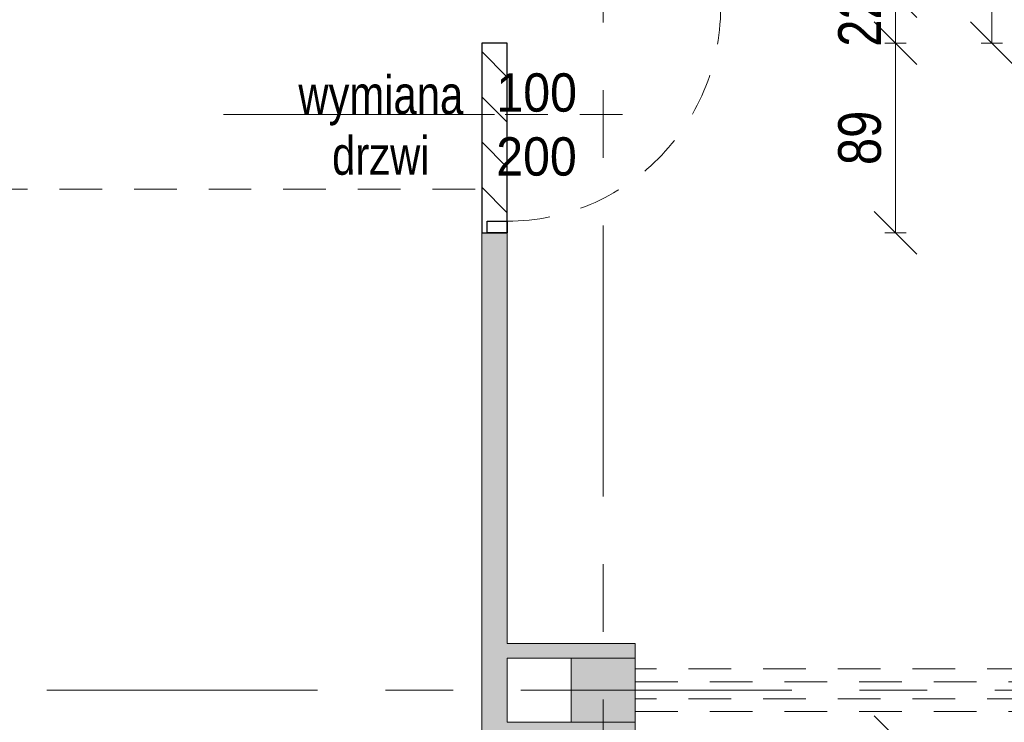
# Model space of a CAD drawing. Header units: centimetres. Extents: x -1403 to 22166, y -8842 to 3590.
# Tile 11 of 23: x 314 to 775, y 873 to 1203. Entities that reach past the tile are written whole.
import ezdxf

# ---------------------------------------------------------------- set-up
doc = ezdxf.new("R2010")
doc.units = ezdxf.units.CM
doc.linetypes.add('Oś', pattern=[222.25, 127, -31.75, 31.75, -31.75])
doc.linetypes.add('Wyburzenia', pattern=[35, 20, -15])
for name, color, linetype, lineweight in [('A-ANNO-DIMS', 211, 'Continuous', 13), ('A-ANNO-DIMS-100', 211, 'Continuous', 13), ('A-ANNO-NOTE', 131, 'Wyburzenia', 9), ('A-AREA', 32, 'Continuous', 13), ('A-DETL', 90, 'Continuous', 25), ('A-DETL-GENF', 92, 'Continuous', 9), ('A-DETL-MEDM', 33, 'Wyburzenia', 9), ('A-DOOR', 31, 'Wyburzenia', 9), ('A-DOOR-IDEN', 31, 'Continuous', 13), ('A-WALL', 113, 'Continuous', 13), ('A-WALL-PATT', 111, 'Continuous', 13), ('S-COLS', 52, 'Continuous', 13), ('S-GRID', 1, 'Continuous', 13)]:
    doc.layers.add(name, color=color, linetype=linetype, lineweight=lineweight)
doc.styles.add('Arial', font='arial.ttf', dxfattribs={"width": 0.9, "height": 18})
doc.styles.add('Arial Narrow_3', font='ARIALN.TTF', dxfattribs={"height": 20})
doc.styles.add('Arial Narrow_4', font='ARIALN.TTF', dxfattribs={"width": 0.95, "height": 0.18})
doc.dimstyles.new('Diagonal_1_100__0__wewnętrzne', dxfattribs={"dimscale": 30.48, "dimtxt": 20.468619, "dimasz": 0.656168, "dimexe": 0.164042, "dimexo": 0.0625, "dimgap": 0.032808, "dimtad": 1, "dimdec": 0, "dimdsep": 46, "dimtxsty": 'Arial Narrow_3', "dimblk1": 'OBLIQUE', "dimblk2": 'OBLIQUE', "dimsah": 1, "dimcen": 0.09, "dimazin": 0, "dimtfac": 1, "dimtdec": 4, "dimtix": 1, "dimtmove": 0, "dimatfit": 3, "dimfxl": 0.164042, "dimfxlon": 1, "dimtvp": 1, "dimtolj": 1, "dimtzin": 0, "dimarcsym": 2})

# ---------------------------------------------------------------- blocks, each defined once
blk = doc.blocks.new('M_Concrete-Square-Column - 300 x 300mm-1794508-5_piętro III __10_50 m_ - wyburzenia i zamurowania')
at = {"layer": 'S-COLS', "lineweight": 9}
blk.add_hatch(color=254, dxfattribs=at).paths.add_polyline_path([(-11.73, -15), (15, -15), (15, 15), (-15, 15), (-15, -15)], flags=0)
for p, q in [((15, 15), (-15, 15)), ((-15, 15), (-15, -15)), ((15, -15), (15, 15)), ((-15, -15), (15, -15))]:
    blk.add_line(p, q, dxfattribs=at)
blk = doc.blocks.new('DRZWI 1S - automatyczna etykieta - Drzwi 100-2252163-5_piętro III __10_50 m_ - wyburzenia i zamurowania')
at = {"layer": 'A-DETL-GENF', "color": 20, "linetype": 'Wyburzenia'}
for p, q in [((-55.5, 3.5), (-50, 3.5)), ((-55.5, -6), (-55.5, 3.5)), ((-50, 3.5), (-50, -6)), ((50, 3.5), (55.5, 3.5)), ((50, -6), (50, 3.5)), ((55.5, 3.5), (55.5, -6)), ((-50, -6), (-55.5, -6)), ((55.5, -6), (50, -6))]:
    blk.add_line(p, q, dxfattribs=at)
at = {"layer": 'A-DETL-MEDM', "color": 10, "lineweight": 25}
for p, q in [((-55.5, -6), (-55.5, 3.5)), ((-55.5, 3.5), (-50, 3.5)), ((-50, 3.5), (-50, -6)), ((50, 3.5), (50, -6)), ((55.5, 3.5), (50, 3.5)), ((55.5, -6), (55.5, 3.5)), ((-50, -6), (-55.5, -6)), ((50, -6), (55.5, -6))]:
    blk.add_line(p, q, dxfattribs=at)
at = {"layer": 'A-DOOR', "color": 1, "lineweight": 13}
blk.add_line((50, -6), (50, -106), dxfattribs=at)
blk.add_arc((50, -6), 100, 180, 270, dxfattribs=at)
blk = doc.blocks.new('Wymiana Drzwi_PG_typ 100 - --2314812-5_piętro III __10_50 m_ - wyburzenia i zamurowania')
at = {"layer": 'A-DOOR-IDEN', "insert": (0.0511, 0.737), "char_height": 0.18, "width": 1.2882, "attachment_point": 5, "rotation": 90, "line_spacing_factor": 0.949189, "style": 'Arial Narrow_4'}
blk.add_mtext('\\pxqc,t6.70278,13.40556,20.10833,26.81111,33.51389,40.21667,46.91944,53.62222,60.325,67.02778,73.73056,80.43333,87.13611,93.83889,100.54167,107.24444,113.94722,120.65,127.35278,134.05556,140.75833,147.46111,154.16389,160.86667,167.56944,174.27222,180.975,187.67778,194.38056,201.08333,207.78611,214.48889;{wymiana\\Pdrzwi}', dxfattribs=at)
blk = doc.blocks.new('DIMBLOCK22-5_piętro III __10_50 m_ - wyburzenia i zamurowania')
at = {"layer": 'A-ANNO-DIMS-100'}
for p, q in [((724.36, 1191.83), (714.36, 1201.83)), ((719.36, 1191.83), (729.36, 1191.83)), ((724.36, 1191.83), (719.36, 1191.83)), ((724.36, 1102.83), (724.36, 1191.83)), ((724.36, 1191.83), (734.36, 1181.83)), ((724.36, 1102.83), (714.36, 1112.83)), ((719.36, 1102.83), (729.36, 1102.83)), ((724.36, 1102.83), (719.36, 1102.83)), ((724.36, 1102.83), (734.36, 1092.83))]:
    blk.add_line(p, q, dxfattribs=at)
at = {"layer": 'A-ANNO-DIMS-100', "color": 0, "insert": (697.51, 1134.65), "char_height": 20, "width": 30.4105, "attachment_point": 1, "rotation": 90, "line_spacing_factor": 0.974696, "style": 'Arial Narrow_3'}
blk.add_mtext('89', dxfattribs=at)
blk = doc.blocks.new('_Oblique')
at = {"color": 0, "linetype": 'ByBlock', "lineweight": -2}
blk.add_line((-0.5, -0.5), (0.5, 0.5), dxfattribs=at)
blk = doc.blocks.new('DIMBLOCK23-5_piętro III __10_50 m_ - wyburzenia i zamurowania')
at = {"layer": 'A-ANNO-DIMS-100'}
for p, q in [((724.36, 1213.83), (714.36, 1223.83)), ((719.36, 1213.83), (729.36, 1213.83)), ((724.36, 1213.83), (719.36, 1213.83)), ((724.36, 1191.83), (724.36, 1213.83)), ((724.36, 1213.83), (734.36, 1203.83)), ((724.36, 1191.83), (714.36, 1201.83)), ((719.36, 1191.83), (729.36, 1191.83)), ((724.36, 1191.83), (719.36, 1191.83)), ((724.36, 1191.83), (734.36, 1181.83))]:
    blk.add_line(p, q, dxfattribs=at)
at = {"layer": 'A-ANNO-DIMS-100', "color": 0, "insert": (697.51, 1190.15), "char_height": 20, "width": 30.4105, "attachment_point": 1, "rotation": 90, "line_spacing_factor": 0.974696, "style": 'Arial Narrow_3'}
blk.add_mtext('22', dxfattribs=at)
blk = doc.blocks.new('DIMBLOCK28-5_piętro III __10_50 m_ - wyburzenia i zamurowania')
at = {"layer": 'A-ANNO-DIMS-100'}
for p, q in [((724.36, 866.33), (714.36, 876.33)), ((719.36, 866.33), (729.36, 866.33)), ((724.36, 866.33), (719.36, 866.33)), ((724.36, 781.33), (724.36, 866.33)), ((724.36, 866.33), (734.36, 856.33)), ((724.36, 781.33), (714.36, 791.33)), ((719.36, 781.33), (729.36, 781.33)), ((724.36, 781.33), (719.36, 781.33)), ((724.36, 781.33), (734.36, 771.33))]:
    blk.add_line(p, q, dxfattribs=at)
at = {"layer": 'A-ANNO-DIMS-100', "color": 0, "insert": (697.51, 811.15), "char_height": 20, "width": 30.4105, "attachment_point": 1, "rotation": 90, "line_spacing_factor": 0.974696, "style": 'Arial Narrow_3'}
blk.add_mtext('85', dxfattribs=at)
blk = doc.blocks.new('DIMBLOCK37-5_piętro III __10_50 m_ - wyburzenia i zamurowania')
at = {"layer": 'A-ANNO-DIMS-100'}
for p, q in [((769.5, 1312.83), (759.5, 1322.83)), ((764.5, 1312.83), (774.5, 1312.83)), ((769.5, 1312.83), (764.5, 1312.83)), ((769.5, 1191.83), (769.5, 1312.83)), ((769.5, 1312.83), (779.5, 1302.83)), ((769.5, 1191.83), (759.5, 1201.83)), ((764.5, 1191.83), (774.5, 1191.83)), ((769.5, 1191.83), (764.5, 1191.83)), ((769.5, 1191.83), (779.5, 1181.83))]:
    blk.add_line(p, q, dxfattribs=at)
at = {"layer": 'A-ANNO-DIMS-100', "color": 0, "insert": (742.65, 1233.32), "char_height": 20, "width": 45.6158, "attachment_point": 1, "rotation": 90, "line_spacing_factor": 0.974696, "style": 'Arial Narrow_3'}
blk.add_mtext('121', dxfattribs=at)

msp = doc.modelspace()

# ---------------------------------------------------------------- hatches: boundary and pattern name
at = {"layer": 'A-DETL-GENF', "lineweight": 25}
h = msp.add_hatch(dxfattribs=at)
h.set_pattern_fill('FP_1', color=3, style=0, pattern_type=2)
h.set_pattern_definition([(315, (0, 0), (10.6066, 10.6066), [])])
h.paths.add_polyline_path([(542.38, 1102.83), (542.38, 1191.83), (530.38, 1191.83), (530.38, 1102.83), (532.88, 1102.83)], flags=0)
at = {"layer": 'A-WALL-PATT'}
h = msp.add_hatch(color=9, dxfattribs=at)
h.paths.add_polyline_path([(530.38, 132.33), (542.38, 132.33), (542.38, 139.33), (530.38, 139.33), (530.38, 134.38)], flags=0)
h.paths.add_polyline_path([(542.38, 250.33), (542.38, 515.33), (530.38, 515.33), (530.38, 250.33)], flags=0)
h.paths.add_polyline_path([(530.38, 657.83), (542.38, 657.83), (542.38, 660.33), (530.38, 660.33)], flags=0)
h.paths.add_polyline_path([(542.38, 781.33), (542.38, 1102.83), (530.38, 1102.83), (530.38, 781.33)], flags=0)
h.paths.add_polyline_path([(530.38, 1312.83), (542.38, 1312.83), (542.38, 1431.33), (530.38, 1431.33)], flags=0)
h.paths.add_polyline_path([(532.88, 1633.83), (542.38, 1633.83), (542.38, 2022.83), (530.38, 2022.83), (530.38, 1633.83)], flags=0)
h.paths.add_polyline_path([(532.88, 2173.83), (542.38, 2173.83), (542.38, 2458.83), (530.38, 2458.83), (530.38, 2173.83)], flags=0)
h.paths.add_polyline_path([(542.38, 2593.83), (542.38, 2824.33), (530.38, 2824.33), (530.38, 2593.83), (532.88, 2593.83)], flags=0)
for points in [[(572.38, 903.33), (602.38, 903.33), (602.38, 910.33), (542.38, 910.33), (542.38, 903.33)], [(602.38, 866.33), (602.38, 873.33), (542.38, 873.33), (542.38, 866.33), (572.38, 866.33)]]:
    msp.add_hatch(color=9, dxfattribs=at).paths.add_polyline_path(points, flags=0)

# ---------------------------------------------------------------- linework, layer by layer
at = {"layer": 'A-ANNO-NOTE', "color": 240, "lineweight": 13}
msp.add_line((506.38, 1158.33), (596.38, 1158.33), dxfattribs=at)
at = {"layer": 'A-AREA', "color": 20, "linetype": 'Wyburzenia', "lineweight": 9}
msp.add_line((297.38, 1123.33), (536.38, 1123.33), dxfattribs=at)
at = {"layer": 'A-DETL'}
for p, q in [((542.38, 1191.83), (530.38, 1191.83)), ((530.38, 1191.83), (530.38, 1102.83)), ((542.38, 1102.83), (542.38, 1191.83)), ((530.38, 1102.83), (542.38, 1102.83))]:
    msp.add_line(p, q, dxfattribs=at)
at = {"layer": 'A-DOOR-IDEN'}
msp.add_line((536.38, 1158.33), (409.38, 1158.33), dxfattribs=at)
at = {"layer": 'A-WALL', "lineweight": 9}
for p, q in [((532.88, 1102.83), (530.38, 1102.83)), ((530.38, 1102.83), (530.38, 781.33)), ((542.38, 910.33), (542.38, 1102.83)), ((602.38, 910.33), (542.38, 910.33)), ((602.38, 903.33), (602.38, 910.33)), ((542.38, 873.33), (542.38, 903.33)), ((542.38, 903.33), (572.38, 903.33)), ((572.38, 873.33), (542.38, 873.33)), ((602.38, 866.33), (602.38, 873.33))]:
    msp.add_line(p, q, dxfattribs=at)
at = {"layer": 'A-WALL', "color": 1, "linetype": 'Wyburzenia'}
for p, q in [((1172.38, 898.33), (602.38, 898.33)), ((602.38, 892.33), (1172.38, 892.33)), ((1172.38, 884.33), (602.38, 884.33)), ((602.38, 878.33), (1172.38, 878.33))]:
    msp.add_line(p, q, dxfattribs=at)
at = {"layer": 'S-GRID', "linetype": 'Oś'}
for p, q in [((587.38, 2884.27), (587.38, 27.13)), ((1342.46, 888.33), (-1368.76, 888.33))]:
    msp.add_line(p, q, dxfattribs=at)

# ---------------------------------------------------------------- block references
at = {"layer": 'A-DOOR', "color": 1, "lineweight": 13, "rotation": 89.9999999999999}
msp.add_blockref('DRZWI 1S - automatyczna etykieta - Drzwi 100-2252163-5_piętro III __10_50 m_ - wyburzenia i zamurowania', (536.38, 1158.33), dxfattribs=at)
at = {"layer": 'A-DOOR-IDEN', "xscale": 99.99999999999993, "yscale": 99.99999999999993, "zscale": 99.99999999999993, "rotation": 270.0000000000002}
msp.add_blockref('Wymiana Drzwi_PG_typ 100 - --2314812-5_piętro III __10_50 m_ - wyburzenia i zamurowania', (409.38, 1158.33), dxfattribs=at)
at = {"layer": 'S-COLS', "lineweight": 9}
msp.add_blockref('M_Concrete-Square-Column - 300 x 300mm-1794508-5_piętro III __10_50 m_ - wyburzenia i zamurowania', (587.38, 888.33), dxfattribs=at)

# ---------------------------------------------------------------- texts
at = {"layer": 'A-ANNO-NOTE', "color": 1, "lineweight": 211, "char_height": 18, "width": 38.07, "attachment_point": 5, "line_spacing_factor": 0.936439, "style": 'Arial'}
for s, insert in [('\\pxqc,t6.35,12.7,19.05,25.4,31.75,38.1,44.45,50.8,57.15,63.5,69.85,76.2,82.55,88.9,95.25,101.6,107.95,114.3,120.65,127,133.35,139.7,146.05,152.4,158.75,165.1,171.45,177.8,184.15,190.5,196.85,203.2;{100}', (556.16, 1168.56)), ('\\pxqc,t6.35,12.7,19.05,25.4,31.75,38.1,44.45,50.8,57.15,63.5,69.85,76.2,82.55,88.9,95.25,101.6,107.95,114.3,120.65,127,133.35,139.7,146.05,152.4,158.75,165.1,171.45,177.8,184.15,190.5,196.85,203.2;{200}', (556.07, 1138.56)), ('\\pxqc,t6.35,12.7,19.05,25.4,31.75,38.1,44.45,50.8,57.15,63.5,69.85,76.2,82.55,88.9,95.25,101.6,107.95,114.3,120.65,127,133.35,139.7,146.05,152.4,158.75,165.1,171.45,177.8,184.15,190.5,196.85,203.2;{200}', (556.07, 1138.56))]:
    msp.add_mtext(s, dxfattribs=dict(at, insert=insert))

# ---------------------------------------------------------------- dimensions: what is measured, and where the dimension line sits
at = {"layer": 'A-ANNO-DIMS'}
for base, p1, p2, override, picture, middle in [((769.5, 1312.83), (764.5, 1191.83), (764.5, 1312.83), {"dimpost": '<>', "dimfxl": 121}, 'DIMBLOCK37-5_piętro III __10_50 m_ - wyburzenia i zamurowania', (758.46, 1252.33)), ((724.36, 1213.83), (719.36, 1191.83), (719.36, 1213.83), {"dimpost": '<>', "dimfxl": 22}, 'DIMBLOCK23-5_piętro III __10_50 m_ - wyburzenia i zamurowania', (713.32, 1202.83)), ((724.36, 1191.83), (719.36, 1102.83), (719.36, 1191.83), {"dimpost": '<>', "dimfxl": 89}, 'DIMBLOCK22-5_piętro III __10_50 m_ - wyburzenia i zamurowania', (713.15, 1147.33)), ((724.36, 866.33), (719.36, 781.33), (719.36, 866.33), {"dimpost": '<>', "dimfxl": 85}, 'DIMBLOCK28-5_piętro III __10_50 m_ - wyburzenia i zamurowania', (713.15, 823.83))]:
    dim = msp.add_linear_dim(base=base, p1=p1, p2=p2, angle=90, dimstyle='Diagonal_1_100__0__wewnętrzne', override=override, dxfattribs=at)
    dim.commit()
    dim.dimension.update_dxf_attribs({"geometry": picture, "text_midpoint": middle})

doc.saveas('drawing.dxf')
